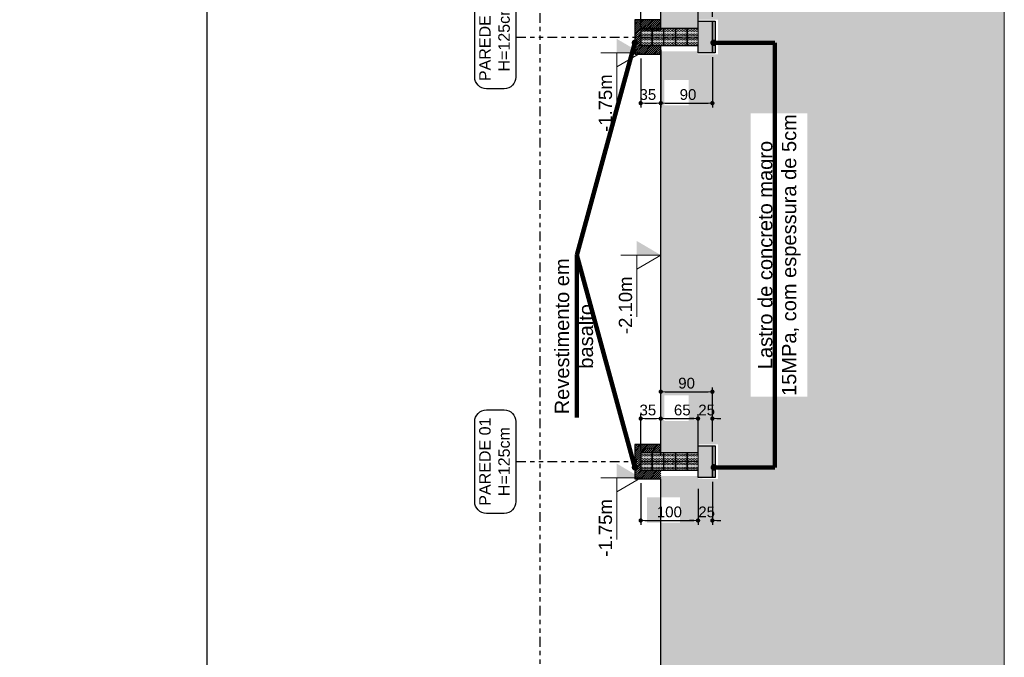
# Model space of a CAD drawing. Header units: millimetres. Extents: x 83 to 471, y -739 to 93.
# Tile 101 of 185: x 172 to 195, y -405 to -390. Entities that reach past the tile are written whole.
import ezdxf

# ---------------------------------------------------------------- set-up
doc = ezdxf.new("R2010")
doc.units = ezdxf.units.MM
doc.linetypes.add('CYPE_RAYAPUNTOPUNTO', pattern=[0.45, 0.225, -0.075, 0, -0.075, 0, -0.075])
for name, color, linetype, lineweight in [('.', 7, 'Continuous', 5), ('__MAGNUS.Cota', 30, 'Continuous', 9), ('CORTE - RAMPA', 7, 'Continuous', 0), ('CORTE_COTAS_DAS_PLANTAS', 7, 'Continuous', 9), ('COTAS', 250, 'Continuous', 5), ('FUN_COTAS', 7, 'Continuous', 0), ('PECA_COMPLETA', 7, 'Continuous', 0), ('VIG_HATCH', 7, 'Continuous', 0)]:
    doc.layers.add(name, color=color, linetype=linetype, lineweight=lineweight)
doc.styles.add('Arial', font='arial.ttf')
doc.dimstyles.new('Copy of UM_75.000000', dxfattribs={"dimtxt": 0.3, "dimasz": 0.15, "dimexe": 0.1, "dimexo": 0.3, "dimgap": 0.07, "dimtad": 1, "dimdec": 0, "dimlfac": 75, "dimzin": 0, "dimdsep": 46, "dimtxsty": 'Arial', "dimblk": 'DOT', "dimcen": 0.09, "dimdle": 0.1, "dimclrd": 30, "dimclre": 30, "dimclrt": 7, "dimadec": 1, "dimazin": 2, "dimtfac": 1, "dimtdec": 0, "dimtofl": 0, "dimtmove": 0, "dimatfit": 3, "dimldrblk": 'DOT', "dimfxl": 1, "dimtolj": 1, "dimarcsym": 0})

# ---------------------------------------------------------------- blocks, each defined once
blk = doc.blocks.new('_DOT')
at = {"layer": '__MAGNUS.Cota', "linetype": 'ByBlock'}
blk.add_line((-0.5, 0), (-1, 0), dxfattribs=at)
at = {"layer": '__MAGNUS.Cota', "linetype": 'ByBlock', "const_width": 0.5}
blk.add_lwpolyline([(-0.25, 0, 1), (0.25, 0, 1)], format="xyb", close=True, dxfattribs=at)
blk = doc.blocks.new('*D5159')
at = {"layer": 'COTAS', "color": 30, "lineweight": -2}
for p, q in [((10.54171190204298, 33.00903685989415), (10.54171190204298, 33.87558386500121)), ((10.64171190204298, 33.77558386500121), (11.30835440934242, 33.77558386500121)), ((11.40835440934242, 33.14237018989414), (11.40835440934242, 33.87558386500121))]:
    blk.add_line(p, q, dxfattribs=at)
at = {"layer": 'Defpoints', "color": 0}
for p in [(11.40835440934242, 33.77558386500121), (11.40835440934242, 33.04237018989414), (10.54171190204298, 32.90903685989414)]:
    blk.add_point(p, dxfattribs=at)
at = {"layer": 'COTAS', "color": 30, "linetype": 'ByBlock', "lineweight": -2, "xscale": 0.1, "yscale": 0.1, "zscale": 0.1, "rotation": 180}
blk.add_blockref('_DOT', (10.54171190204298, 33.77558386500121), dxfattribs=at)
at = {"layer": 'COTAS', "color": 30, "linetype": 'ByBlock', "lineweight": -2, "xscale": 0.1, "yscale": 0.1, "zscale": 0.1}
blk.add_blockref('_DOT', (11.40835440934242, 33.77558386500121), dxfattribs=at)
at = {"layer": 'COTAS', "color": 7, "insert": (11.04169982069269, 33.97322711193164), "char_height": 0.25, "attachment_point": 5, "style": 'Arial'}
blk.add_mtext('\\A1;65', dxfattribs=at)
blk = doc.blocks.new('*D5160')
at = {"layer": 'COTAS', "color": 30, "lineweight": -2}
for p, q in [((10.07506499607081, 32.27466181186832), (10.07506499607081, 31.30781201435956)), ((11.40835440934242, 32.14132848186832), (11.40835440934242, 31.30781201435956)), ((10.17506499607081, 31.40781201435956), (11.30835440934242, 31.40781201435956))]:
    blk.add_line(p, q, dxfattribs=at)
at = {"layer": 'Defpoints', "color": 0}
for p in [(10.07506499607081, 32.37466181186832), (11.40835440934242, 32.24132848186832), (11.40835440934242, 31.40781201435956)]:
    blk.add_point(p, dxfattribs=at)
at = {"layer": 'COTAS', "color": 30, "linetype": 'ByBlock', "lineweight": -2, "xscale": 0.1, "yscale": 0.1, "zscale": 0.1, "rotation": 180}
blk.add_blockref('_DOT', (10.07506499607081, 31.40781201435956), dxfattribs=at)
at = {"layer": 'COTAS', "color": 30, "linetype": 'ByBlock', "lineweight": -2, "xscale": 0.1, "yscale": 0.1, "zscale": 0.1}
blk.add_blockref('_DOT', (11.40835440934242, 31.40781201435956), dxfattribs=at)
at = {"layer": 'COTAS', "color": 7, "insert": (10.74170970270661, 31.60545526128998), "char_height": 0.25, "attachment_point": 5, "style": 'Arial'}
blk.add_mtext('\\A1;100', dxfattribs=at)
blk = doc.blocks.new('*D5161')
at = {"layer": 'COTAS', "color": 30, "lineweight": -2}
for p, q in [((10.54171190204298, 42.34253931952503), (10.54171190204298, 41.00665858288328)), ((11.74171190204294, 42.17587265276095), (11.74171190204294, 41.00665858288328)), ((10.64171190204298, 41.10665858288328), (11.64171190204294, 41.10665858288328))]:
    blk.add_line(p, q, dxfattribs=at)
at = {"layer": 'Defpoints', "color": 0}
for p in [(10.54171190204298, 42.44253931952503), (11.74171190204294, 42.27587265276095), (11.74171190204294, 41.10665858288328)]:
    blk.add_point(p, dxfattribs=at)
at = {"layer": 'COTAS', "color": 30, "linetype": 'ByBlock', "lineweight": -2, "xscale": 0.1, "yscale": 0.1, "zscale": 0.1, "rotation": 180}
blk.add_blockref('_DOT', (10.54171190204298, 41.10665858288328), dxfattribs=at)
at = {"layer": 'COTAS', "color": 30, "linetype": 'ByBlock', "lineweight": -2, "xscale": 0.1, "yscale": 0.1, "zscale": 0.1}
blk.add_blockref('_DOT', (11.74171190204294, 41.10665858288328), dxfattribs=at)
at = {"layer": 'COTAS', "color": 7, "insert": (11.17502437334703, 41.3043018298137), "char_height": 0.25, "attachment_point": 5, "style": 'Arial'}
blk.add_mtext('\\A1;90', dxfattribs=at)
blk = doc.blocks.new('*D5162')
at = {"layer": 'COTAS', "color": 30, "lineweight": -2}
for p, q in [((10.07506499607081, 42.87537852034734), (10.07506499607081, 43.73914827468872)), ((11.40835440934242, 43.00871185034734), (11.40835440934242, 43.73914827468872)), ((10.17506499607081, 43.63914827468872), (11.30835440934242, 43.63914827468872))]:
    blk.add_line(p, q, dxfattribs=at)
at = {"layer": 'Defpoints', "color": 0}
for p in [(11.40835440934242, 43.63914827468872), (11.40835440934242, 42.90871185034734), (10.07506499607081, 42.77537852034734)]:
    blk.add_point(p, dxfattribs=at)
at = {"layer": 'COTAS', "color": 30, "linetype": 'ByBlock', "lineweight": -2, "xscale": 0.1, "yscale": 0.1, "zscale": 0.1, "rotation": 180}
blk.add_blockref('_DOT', (10.07506499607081, 43.63914827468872), dxfattribs=at)
at = {"layer": 'COTAS', "color": 30, "linetype": 'ByBlock', "lineweight": -2, "xscale": 0.1, "yscale": 0.1, "zscale": 0.1}
blk.add_blockref('_DOT', (11.40835440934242, 43.63914827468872), dxfattribs=at)
at = {"layer": 'COTAS', "color": 7, "insert": (10.74170970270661, 43.83679152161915), "char_height": 0.25, "attachment_point": 5, "style": 'Arial'}
blk.add_mtext('\\A1;100', dxfattribs=at)
blk = doc.blocks.new('*D5163')
at = {"layer": 'COTAS', "color": 30, "lineweight": -2}
for p, q in [((10.07506499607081, 33.00903685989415), (10.07506499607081, 33.87558386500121)), ((10.17506499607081, 33.77558386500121), (10.44171190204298, 33.77558386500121)), ((10.54171190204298, 33.14237018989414), (10.54171190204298, 33.87558386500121))]:
    blk.add_line(p, q, dxfattribs=at)
at = {"layer": 'Defpoints', "color": 0}
for p in [(10.54171190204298, 33.77558386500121), (10.54171190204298, 33.04237018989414), (10.07506499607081, 32.90903685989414)]:
    blk.add_point(p, dxfattribs=at)
at = {"layer": 'COTAS', "color": 30, "linetype": 'ByBlock', "lineweight": -2, "xscale": 0.1, "yscale": 0.1, "zscale": 0.1, "rotation": 180}
blk.add_blockref('_DOT', (10.07506499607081, 33.77558386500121), dxfattribs=at)
at = {"layer": 'COTAS', "color": 30, "linetype": 'ByBlock', "lineweight": -2, "xscale": 0.1, "yscale": 0.1, "zscale": 0.1}
blk.add_blockref('_DOT', (10.54171190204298, 33.77558386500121), dxfattribs=at)
at = {"layer": 'COTAS', "color": 7, "insert": (10.24172178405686, 33.97331237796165), "char_height": 0.25, "attachment_point": 5, "style": 'Arial'}
blk.add_mtext('\\A1;35', dxfattribs=at)
blk = doc.blocks.new('*D5164')
at = {"layer": 'COTAS', "color": 30, "lineweight": -2}
for p, q in [((10.07506499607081, 42.14207153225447), (10.07506499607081, 41.00665858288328)), ((10.54171190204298, 42.00873820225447), (10.54171190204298, 41.00665858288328)), ((10.17506499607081, 41.10665858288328), (10.44171190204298, 41.10665858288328))]:
    blk.add_line(p, q, dxfattribs=at)
at = {"layer": 'Defpoints', "color": 0}
for p in [(10.07506499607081, 42.24207153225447), (10.54171190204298, 42.10873820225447), (10.54171190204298, 41.10665858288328)]:
    blk.add_point(p, dxfattribs=at)
at = {"layer": 'COTAS', "color": 30, "linetype": 'ByBlock', "lineweight": -2, "xscale": 0.1, "yscale": 0.1, "zscale": 0.1, "rotation": 180}
blk.add_blockref('_DOT', (10.07506499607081, 41.10665858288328), dxfattribs=at)
at = {"layer": 'COTAS', "color": 30, "linetype": 'ByBlock', "lineweight": -2, "xscale": 0.1, "yscale": 0.1, "zscale": 0.1}
blk.add_blockref('_DOT', (10.54171190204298, 41.10665858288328), dxfattribs=at)
at = {"layer": 'COTAS', "color": 7, "insert": (10.24172178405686, 41.30438709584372), "char_height": 0.25, "attachment_point": 5, "style": 'Arial'}
blk.add_mtext('\\A1;35', dxfattribs=at)
blk = doc.blocks.new('*D5183')
at = {"layer": 'COTAS', "color": 30, "lineweight": -2}
for p, q in [((11.74171190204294, 32.30920598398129), (11.74171190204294, 31.30781201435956)), ((11.40835440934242, 32.14132848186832), (11.40835440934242, 31.30781201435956)), ((11.30835440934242, 31.40781201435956), (11.20835440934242, 31.40781201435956)), ((11.84171190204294, 31.40781201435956), (11.94171190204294, 31.40781201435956))]:
    blk.add_line(p, q, dxfattribs=at)
at = {"layer": 'Defpoints', "color": 0}
for p in [(11.74171190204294, 32.40920598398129), (11.40835440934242, 32.24132848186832), (11.74171190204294, 31.40781201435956)]:
    blk.add_point(p, dxfattribs=at)
at = {"layer": 'COTAS', "color": 30, "linetype": 'ByBlock', "lineweight": -2, "xscale": 0.1, "yscale": 0.1, "zscale": 0.1}
blk.add_blockref('_DOT', (11.40835440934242, 31.40781201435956), dxfattribs=at)
at = {"layer": 'COTAS', "color": 30, "linetype": 'ByBlock', "lineweight": -2, "xscale": 0.1, "yscale": 0.1, "zscale": 0.1, "rotation": 180}
blk.add_blockref('_DOT', (11.74171190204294, 31.40781201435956), dxfattribs=at)
at = {"layer": 'COTAS', "color": 7, "insert": (11.60834562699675, 31.60545526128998), "char_height": 0.25, "attachment_point": 5, "style": 'Arial'}
blk.add_mtext('\\A1;25', dxfattribs=at)
blk = doc.blocks.new('*D5184')
at = {"layer": 'COTAS', "color": 30, "lineweight": -2}
for p, q in [((11.67482620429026, 43.97179152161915), (11.57503315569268, 43.63914827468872)), ((12.17908268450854, 43.97179152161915), (11.67482620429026, 43.97179152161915)), ((11.40835440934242, 43.00871185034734), (11.40835440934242, 43.73914827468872)), ((11.74171190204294, 43.10920598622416), (11.74171190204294, 43.73914827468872)), ((11.30835440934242, 43.63914827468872), (11.20835440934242, 43.63914827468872)), ((11.40835440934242, 43.63914827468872), (11.74171190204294, 43.63914827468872)), ((11.84171190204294, 43.63914827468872), (11.94171190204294, 43.63914827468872))]:
    blk.add_line(p, q, dxfattribs=at)
at = {"layer": 'Defpoints', "color": 0}
for p in [(11.74171190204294, 43.63914827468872), (11.40835440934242, 42.90871185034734), (11.74171190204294, 43.00920598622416)]:
    blk.add_point(p, dxfattribs=at)
at = {"layer": 'COTAS', "color": 30, "linetype": 'ByBlock', "lineweight": -2, "xscale": 0.1, "yscale": 0.1, "zscale": 0.1}
blk.add_blockref('_DOT', (11.40835440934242, 43.63914827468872), dxfattribs=at)
at = {"layer": 'COTAS', "color": 30, "linetype": 'ByBlock', "lineweight": -2, "xscale": 0.1, "yscale": 0.1, "zscale": 0.1, "rotation": 180}
blk.add_blockref('_DOT', (11.74171190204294, 43.63914827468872), dxfattribs=at)
at = {"layer": 'COTAS', "color": 7, "insert": (11.9269544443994, 44.16943476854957), "char_height": 0.25, "attachment_point": 5, "style": 'Arial'}
blk.add_mtext('\\A1;25', dxfattribs=at)
blk = doc.blocks.new('*D5185')
at = {"layer": 'COTAS', "color": 30, "lineweight": -2}
for p, q in [((11.30835440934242, 33.77558386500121), (11.20835440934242, 33.77558386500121)), ((11.40835440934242, 33.14237018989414), (11.40835440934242, 33.87558386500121)), ((11.74171190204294, 33.24253931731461), (11.74171190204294, 33.87558386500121)), ((11.84171190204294, 33.77558386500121), (11.94171190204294, 33.77558386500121))]:
    blk.add_line(p, q, dxfattribs=at)
at = {"layer": 'Defpoints', "color": 0}
for p in [(11.74171190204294, 33.77558386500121), (11.40835440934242, 33.04237018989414), (11.74171190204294, 33.14253931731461)]:
    blk.add_point(p, dxfattribs=at)
at = {"layer": 'COTAS', "color": 30, "linetype": 'ByBlock', "lineweight": -2, "xscale": 0.1, "yscale": 0.1, "zscale": 0.1}
blk.add_blockref('_DOT', (11.40835440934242, 33.77558386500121), dxfattribs=at)
at = {"layer": 'COTAS', "color": 30, "linetype": 'ByBlock', "lineweight": -2, "xscale": 0.1, "yscale": 0.1, "zscale": 0.1, "rotation": 180}
blk.add_blockref('_DOT', (11.74171190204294, 33.77558386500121), dxfattribs=at)
at = {"layer": 'COTAS', "color": 7, "insert": (11.60834562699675, 33.97322711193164), "char_height": 0.25, "attachment_point": 5, "style": 'Arial'}
blk.add_mtext('\\A1;25', dxfattribs=at)
blk = doc.blocks.new('*D5186')
at = {"layer": 'COTAS', "color": 30, "lineweight": -2}
for p, q in [((10.54171190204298, 33.00904124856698), (10.54171190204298, 34.49950926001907)), ((10.64171190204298, 34.39950926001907), (11.64171190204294, 34.39950926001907)), ((11.74171190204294, 33.24253931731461), (11.74171190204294, 34.49950926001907))]:
    blk.add_line(p, q, dxfattribs=at)
at = {"layer": 'Defpoints', "color": 0}
for p in [(11.74171190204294, 34.39950926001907), (11.74171190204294, 33.14253931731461), (10.54171190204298, 32.90904124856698)]:
    blk.add_point(p, dxfattribs=at)
at = {"layer": 'COTAS', "color": 30, "linetype": 'ByBlock', "lineweight": -2, "xscale": 0.1, "yscale": 0.1, "zscale": 0.1, "rotation": 180}
blk.add_blockref('_DOT', (10.54171190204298, 34.39950926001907), dxfattribs=at)
at = {"layer": 'COTAS', "color": 30, "linetype": 'ByBlock', "lineweight": -2, "xscale": 0.1, "yscale": 0.1, "zscale": 0.1}
blk.add_blockref('_DOT', (11.74171190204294, 34.39950926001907), dxfattribs=at)
at = {"layer": 'COTAS', "color": 7, "insert": (11.14171190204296, 34.5971525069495), "char_height": 0.25, "attachment_point": 5, "style": 'Arial'}
blk.add_mtext('\\A1;90', dxfattribs=at)
blk = doc.blocks.new('DOT')
at = {"color": 0, "linetype": 'ByBlock'}
blk.add_line((-0.5, 0), (-1, 0), dxfattribs=at)
at = {"color": 0, "linetype": 'ByBlock', "const_width": 0.5}
blk.add_lwpolyline([(-0.25, 0, 1), (0.25, 0, 1)], format="xyb", close=True, dxfattribs=at)
blk = doc.blocks.new('G$C27B5013C')
at = {"lineweight": 5}
for p, q in [((-0.8050000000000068, 0), (-0.8050000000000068, -0.1499999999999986)), ((-0.8000000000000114, 0), (-0.8000000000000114, -0.1499999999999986)), ((-0.7949999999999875, 0), (-0.7949999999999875, -0.1499999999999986)), ((-0.6049999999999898, 0), (-0.6049999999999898, -0.1499999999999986)), ((-0.5999999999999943, 0), (-0.5999999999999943, -0.1499999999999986)), ((-0.5949999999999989, 0), (-0.5949999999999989, -0.1499999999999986)), ((-0.4000000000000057, 0), (-0.4000000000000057, -0.1499999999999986)), ((-0.4000000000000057, 0), (-0.4000000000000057, -0.1499999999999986)), ((-0.4000000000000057, 0), (-0.4000000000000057, -0.1499999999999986)), ((-0.3950000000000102, 0), (-0.3950000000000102, -0.1499999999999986)), ((-0.3900000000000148, 0), (-0.3900000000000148, -0.1499999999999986)), ((-0.1950000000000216, 0), (-0.1950000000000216, -0.1499999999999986)), ((-0.1950000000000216, 0), (-0.1950000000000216, -0.1499999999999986)), ((-0.1950000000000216, 0), (-0.1950000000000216, -0.1499999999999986)), ((-0.1900000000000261, 0), (-0.1900000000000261, -0.1499999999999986)), ((-0.1850000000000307, 0), (-0.1850000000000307, -0.1499999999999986)), ((-0.8050000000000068, -0.1499999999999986), (-0.8050000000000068, -0.2999999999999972)), ((-0.8000000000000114, -0.1499999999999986), (-0.8000000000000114, -0.2999999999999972)), ((-0.7949999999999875, -0.1499999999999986), (-0.7949999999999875, -0.2999999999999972)), ((-0.6049999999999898, -0.1499999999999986), (-0.6049999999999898, -0.2999999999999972)), ((-0.5999999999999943, -0.1499999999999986), (-0.5999999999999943, -0.2999999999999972)), ((-0.5949999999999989, -0.1499999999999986), (-0.5949999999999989, -0.2999999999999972)), ((-0.4000000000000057, -0.1499999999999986), (-0.4000000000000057, -0.2999999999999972)), ((-0.4000000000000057, -0.1499999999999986), (-0.4000000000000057, -0.2999999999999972)), ((-0.4000000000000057, -0.1499999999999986), (-0.4000000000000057, -0.2999999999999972)), ((-0.3950000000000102, -0.1499999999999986), (-0.3950000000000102, -0.2999999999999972)), ((-0.3900000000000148, -0.1499999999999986), (-0.3900000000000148, -0.2999999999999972)), ((-0.1950000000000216, -0.1499999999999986), (-0.1950000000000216, -0.2999999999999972)), ((-0.1950000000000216, -0.1499999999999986), (-0.1950000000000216, -0.2999999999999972)), ((-0.1950000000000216, -0.1499999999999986), (-0.1950000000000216, -0.2999999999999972)), ((-0.1900000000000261, -0.1499999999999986), (-0.1900000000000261, -0.2999999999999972)), ((-0.1850000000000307, -0.1499999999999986), (-0.1850000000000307, -0.2999999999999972))]:
    blk.add_line(p, q, dxfattribs=at)
for points in [[(-1, 0), (0, 0), (0, -0.1499999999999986), (-1, -0.1499999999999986)], [(-1, -0.1499999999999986), (0, -0.1499999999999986), (0, -0.2999999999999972), (-1, -0.2999999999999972)]]:
    blk.add_lwpolyline(points, close=True, dxfattribs=at)
for centre in [(-0.9742369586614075, -0.03770564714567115), (-0.9742369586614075, -0.1122943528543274), (-0.9742369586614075, -0.1877056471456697), (-0.926623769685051, -0.03770564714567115), (-0.926623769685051, -0.1122943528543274), (-0.926623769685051, -0.1877056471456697), (-0.8790105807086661, -0.03770564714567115), (-0.8790105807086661, -0.1122943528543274), (-0.8790105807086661, -0.1877056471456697), (-0.8313973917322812, -0.03770564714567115), (-0.8313973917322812, -0.1122943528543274), (-0.8313973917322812, -0.1877056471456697), (-0.7742369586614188, -0.03770564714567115), (-0.7742369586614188, -0.1122943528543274), (-0.7742369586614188, -0.1877056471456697), (-0.726623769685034, -0.03770564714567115), (-0.726623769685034, -0.1122943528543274), (-0.726623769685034, -0.1877056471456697), (-0.6790105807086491, -0.03770564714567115), (-0.6790105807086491, -0.1122943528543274), (-0.6790105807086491, -0.1877056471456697), (-0.6313973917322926, -0.03770564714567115), (-0.6313973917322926, -0.1122943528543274), (-0.6313973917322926, -0.1877056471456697), (-0.5742369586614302, -0.03770564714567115), (-0.5742369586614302, -0.1122943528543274), (-0.5742369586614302, -0.1877056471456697), (-0.5266237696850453, -0.03770564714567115), (-0.5266237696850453, -0.1122943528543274), (-0.5266237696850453, -0.1877056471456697), (-0.4790105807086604, -0.03770564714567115), (-0.4790105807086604, -0.1122943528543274), (-0.4790105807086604, -0.1877056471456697), (-0.4313973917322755, -0.03770564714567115), (-0.4313973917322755, -0.1122943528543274), (-0.4313973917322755, -0.1877056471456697), (-0.3692369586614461, -0.03770564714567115), (-0.3692369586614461, -0.1122943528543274), (-0.3692369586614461, -0.1877056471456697), (-0.3216237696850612, -0.03770564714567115), (-0.3216237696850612, -0.1122943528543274), (-0.3216237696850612, -0.1877056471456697), (-0.2740105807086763, -0.03770564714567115), (-0.2740105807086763, -0.1122943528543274), (-0.2740105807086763, -0.1877056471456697), (-0.2263973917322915, -0.03770564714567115), (-0.2263973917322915, -0.1122943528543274), (-0.2263973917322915, -0.1877056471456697), (-0.164236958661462, -0.03770564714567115), (-0.164236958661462, -0.1122943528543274), (-0.164236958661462, -0.1877056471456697), (-0.1166237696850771, -0.03770564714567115), (-0.1166237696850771, -0.1122943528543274), (-0.1166237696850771, -0.1877056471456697), (-0.06901058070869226, -0.03770564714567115), (-0.06901058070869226, -0.1122943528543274), (-0.06901058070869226, -0.1877056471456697), (-0.02139739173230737, -0.03770564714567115), (-0.02139739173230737, -0.1122943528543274), (-0.02139739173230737, -0.1877056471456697), (-0.9742369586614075, -0.262294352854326), (-0.926623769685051, -0.262294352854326), (-0.8790105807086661, -0.262294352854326), (-0.8313973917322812, -0.262294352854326), (-0.7742369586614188, -0.262294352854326), (-0.726623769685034, -0.262294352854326), (-0.6790105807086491, -0.262294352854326), (-0.6313973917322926, -0.262294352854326), (-0.5742369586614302, -0.262294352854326), (-0.5266237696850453, -0.262294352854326), (-0.4790105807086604, -0.262294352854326), (-0.4313973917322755, -0.262294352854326), (-0.3692369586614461, -0.262294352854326), (-0.3216237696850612, -0.262294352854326), (-0.2740105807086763, -0.262294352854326), (-0.2263973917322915, -0.262294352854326), (-0.164236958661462, -0.262294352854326), (-0.1166237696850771, -0.262294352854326), (-0.06901058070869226, -0.262294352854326), (-0.02139739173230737, -0.262294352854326)]:
    blk.add_circle(centre, 0.01640009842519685, dxfattribs=at)
blk = doc.blocks.new('G$CD2CF6E9E')
for p, q in [((0.3499999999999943, 0.2000000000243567), (0.3499999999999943, 0.04999999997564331)), ((1, 0.04999999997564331), (1, 0.3000000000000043)), ((1, 0.3000000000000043), (1.250000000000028, 0.3000000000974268)), ((1.250000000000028, 0.3000000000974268), (1.250000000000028, -0.4999999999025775)), ((0, -0.4000000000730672), (0, -0.2500000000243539)), ((1, -0.5), (1, -0.2500000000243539)), ((1.250000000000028, -0.4999999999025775), (1, -0.5))]:
    blk.add_line(p, q)
for points in [[(0.3499999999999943, 0.2000000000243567), (-0.09999999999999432, 0.2000000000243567), (-0.09999999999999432, -0.4000000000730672), (0, -0.4000000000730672)], [(1, 0.04999999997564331), (0, 0.04999999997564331), (0, -0.2500000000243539), (1, -0.2500000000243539)]]:
    blk.add_lwpolyline(points)
blk.add_lwpolyline([(1.250000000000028, -0.5), (1.250000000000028, 0.3000000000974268), (1.300000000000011, 0.3000000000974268), (1.300000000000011, -0.5)], close=True)
blk.add_blockref('G$C27B5013C', (1, 0.04999999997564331))
blk = doc.blocks.new('G$C706CCFBA')
at = {"lineweight": 5}
for p, q in [((-1, 0), (-1, -0.1499999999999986)), ((-0.8050000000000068, 0), (-0.8050000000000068, -0.1499999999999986)), ((-0.8000000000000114, 0), (-0.8000000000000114, -0.1499999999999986)), ((-0.7949999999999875, 0), (-0.7949999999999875, -0.1499999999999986)), ((-0.6049999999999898, 0), (-0.6049999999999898, -0.1499999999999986)), ((-0.5999999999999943, 0), (-0.5999999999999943, -0.1499999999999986)), ((-0.5949999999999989, 0), (-0.5949999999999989, -0.1499999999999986)), ((-0.4000000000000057, 0), (-0.4000000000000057, -0.1499999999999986)), ((-0.4000000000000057, 0), (-0.4000000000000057, -0.1499999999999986)), ((-0.3950000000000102, 0), (-0.3950000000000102, -0.1499999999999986)), ((-0.3900000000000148, 0), (-0.3900000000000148, -0.1499999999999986)), ((-0.1950000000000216, 0), (-0.1950000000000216, -0.1499999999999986)), ((-0.1950000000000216, 0), (-0.1950000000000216, -0.1499999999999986)), ((-0.1900000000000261, 0), (-0.1900000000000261, -0.1499999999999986)), ((-0.1850000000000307, 0), (-0.1850000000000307, -0.1499999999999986))]:
    blk.add_line(p, q, dxfattribs=at)
blk.add_lwpolyline([(-1, 0), (0, 0), (0, -0.1499999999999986), (-1, -0.1499999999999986)], close=True, dxfattribs=at)
for centre in [(-0.9742369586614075, -0.03770564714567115), (-0.9742369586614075, -0.1122943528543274), (-0.926623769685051, -0.03770564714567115), (-0.926623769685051, -0.1122943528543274), (-0.8790105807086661, -0.03770564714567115), (-0.8790105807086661, -0.1122943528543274), (-0.8313973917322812, -0.03770564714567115), (-0.8313973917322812, -0.1122943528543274), (-0.7742369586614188, -0.03770564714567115), (-0.7742369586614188, -0.1122943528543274), (-0.726623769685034, -0.03770564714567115), (-0.726623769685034, -0.1122943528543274), (-0.6790105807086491, -0.03770564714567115), (-0.6790105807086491, -0.1122943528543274), (-0.6313973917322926, -0.03770564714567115), (-0.6313973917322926, -0.1122943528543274), (-0.5742369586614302, -0.03770564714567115), (-0.5742369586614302, -0.1122943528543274), (-0.5266237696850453, -0.03770564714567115), (-0.5266237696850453, -0.1122943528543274), (-0.4790105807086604, -0.03770564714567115), (-0.4790105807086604, -0.1122943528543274), (-0.4313973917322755, -0.03770564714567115), (-0.4313973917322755, -0.1122943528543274), (-0.3692369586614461, -0.03770564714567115), (-0.3692369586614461, -0.1122943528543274), (-0.3216237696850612, -0.03770564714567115), (-0.3216237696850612, -0.1122943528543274), (-0.2740105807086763, -0.03770564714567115), (-0.2740105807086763, -0.1122943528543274), (-0.2263973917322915, -0.03770564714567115), (-0.2263973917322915, -0.1122943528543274), (-0.164236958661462, -0.03770564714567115), (-0.164236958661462, -0.1122943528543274), (-0.1166237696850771, -0.03770564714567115), (-0.1166237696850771, -0.1122943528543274), (-0.06901058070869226, -0.03770564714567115), (-0.06901058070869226, -0.1122943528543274), (-0.02139739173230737, -0.03770564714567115), (-0.02139739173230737, -0.1122943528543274)]:
    blk.add_circle(centre, 0.01640009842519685, dxfattribs=at)
blk = doc.blocks.new('G$C6823C163')
for p, q in [((1, 13.00080107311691), (1, 13.17580107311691)), ((1, 13.17580107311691), (1.25, 13.17580107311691)), ((1.25, 13.17580107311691), (1.25, 12.62580107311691)), ((1, 12.62580107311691), (1, 12.80080107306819)), ((1.25, 12.62580107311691), (1, 12.62580107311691)), ((1, 5.600801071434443), (1, 5.775801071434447)), ((1, 5.775801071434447), (1.25, 5.775801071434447)), ((1.25, 5.775801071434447), (1.25, 5.225801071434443)), ((1, 5.225801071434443), (1, 5.400801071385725)), ((1.25, 5.225801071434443), (1, 5.225801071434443))]:
    blk.add_line(p, q)
for points in [[(0.3499999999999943, 13.20080107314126), (-0.09999999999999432, 13.20080107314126), (-0.09999999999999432, 12.60080107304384), (0.3499999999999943, 12.60080107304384)], [(1, 13.05080107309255), (0, 13.05080107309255), (0, 12.75080107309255), (1, 12.75080107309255)], [(0.3499999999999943, 5.800801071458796), (-0.09999999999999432, 5.800801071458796), (-0.09999999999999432, 5.200801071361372), (0.3499999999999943, 5.200801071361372)], [(1, 5.650801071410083), (0, 5.650801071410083), (0, 5.350801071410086), (1, 5.350801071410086)]]:
    blk.add_lwpolyline(points)
for points in [[(1.25, 12.62580107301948), (1.25, 13.17580107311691), (1.299999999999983, 13.17580107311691), (1.299999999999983, 12.62580107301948)], [(1.25, 5.22580107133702), (1.25, 5.775801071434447), (1.299999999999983, 5.775801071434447), (1.299999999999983, 5.22580107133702)], [(1.849999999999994, -0.8000197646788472), (1.549999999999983, -0.8000197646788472), (1.549999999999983, -0.3500197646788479), (0, -0.3500197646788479), (0, 0), (1.549999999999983, 0), (1.549999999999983, 0.3000000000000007), (1.849999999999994, 0.3000000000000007), (1.849999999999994, 0.1000000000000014), (1.849999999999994, -0.5000197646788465)]]:
    blk.add_lwpolyline(points, close=True)
for name, p in [('G$C706CCFBA', (1, 13.05080107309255)), ('G$C706CCFBA', (1, 12.90080107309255)), ('G$C706CCFBA', (1, 5.650801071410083)), ('G$C706CCFBA', (1, 5.500801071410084)), ('G$CD2CF6E9E', (-0.4500000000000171, -1.202519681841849)), ('G$CD2CF6E9E', (-0.9000000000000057, -2.40077834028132)), ('G$CD2CF6E9E', (-1.350000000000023, -3.599826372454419)), ('G$CD2CF6E9E', (-1.799999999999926, -5.186168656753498))]:
    blk.add_blockref(name, p)
blk = doc.blocks.new('CORTEA-A')
at = {"layer": '.', "true_color": 0x939598}
h = blk.add_hatch(dxfattribs=at)
h.set_pattern_fill('EARTH', color=252, scale=0.1333)
h.set_pattern_definition([(0, (0, 0), (0.846455, 0.846455), [0.846455, -0.846455]), (0, (0, 0.317420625), (0.846455, 0.846455), [0.846455, -0.846455]), (0, (0, 0.63484125), (0.846455, 0.846455), [0.846455, -0.846455]), (90, (0.105806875, 0.7406481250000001), (-0.846455, 0.846455), [0.846455, -0.846455]), (90, (0.4232275, 0.7406481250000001), (-0.846455, 0.846455), [0.846455, -0.846455]), (90, (0.7406481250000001, 0.7406481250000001), (-0.846455, 0.846455), [0.846455, -0.846455])])
h.paths.add_polyline_path([(18.52802519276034, 61.14343245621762), (18.52802519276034, 0), (7.541810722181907, 0), (7.541810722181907, 3.243492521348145), (8.208455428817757, 3.243492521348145), (7.741810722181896, 3.510179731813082), (7.741810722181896, 13.70846133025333), (8.208455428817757, 13.70846133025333), (8.208455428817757, 13.97514854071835), (9.408407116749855, 15.0181926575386), (9.408378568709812, 17.85991301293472), (9.408378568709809, 17.85976508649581), (9.408378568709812, 18.92672760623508), (9.40837856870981, 18.92657967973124), (12.54164602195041, 22.12651379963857), (12.54164602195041, 24.37489239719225), (12.60831049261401, 24.37489239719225), (12.60831049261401, 25.84153710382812), (12.54164602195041, 25.84153710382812), (10.54171190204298, 27.90813788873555), (10.54171190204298, 32.44238995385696), (11.40835002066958, 32.44238995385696), (11.40835002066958, 32.37572548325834), (11.87500131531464, 32.37466181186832), (11.87500131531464, 33.17569913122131), (11.40835440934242, 33.17569913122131), (11.40835002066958, 32.90903685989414), (10.54171190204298, 32.90903685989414), (10.54171190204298, 42.30873161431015), (11.40835002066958, 42.30873161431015), (11.40835002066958, 42.24207153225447), (11.87500131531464, 42.24207153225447), (11.87500131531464, 43.0420407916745), (11.40835002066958, 43.0420407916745), (11.40835002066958, 42.77538290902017), (10.54171190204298, 42.77537852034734), (10.54171190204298, 56.65950435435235), (11.00836319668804, 60.63057907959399), (11.00836319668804, 61.14343245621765), (18.52802519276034, 61.14343245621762)], is_closed=False)
h.paths.add_polyline_path([(10.22531486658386, 31.94733039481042), (10.99143787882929, 31.94733039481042), (10.99143787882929, 31.35448043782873), (10.22531486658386, 31.35448043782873)])
h.paths.add_polyline_path([(9.072217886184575, 17.18327100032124), (9.408378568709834, 17.18327100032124), (9.408378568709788, 16.59022095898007), (9.072217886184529, 16.59022095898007)])
h.paths.add_polyline_path([(10.85702666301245, 27.75129763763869), (11.62635102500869, 27.75129763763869), (11.62635102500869, 27.15844768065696), (10.85702666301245, 27.15844768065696)])
h.paths.add_polyline_path([(12.07824081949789, 26.96451182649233), (12.64387930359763, 26.96451182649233), (12.64387930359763, 26.37146178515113), (12.07824081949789, 26.37146178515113)], flags=16)
h.paths.add_polyline_path([(10.54171190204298, 44.17866665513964), (10.99143787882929, 44.17866665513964), (10.99143787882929, 43.58581669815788), (10.54171190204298, 43.58581669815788)], flags=16)
h.paths.add_polyline_path([(12.63502367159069, 34.2843938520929), (12.63502367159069, 40.86671454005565), (13.95110886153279, 40.86671454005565), (13.95110886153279, 34.2843938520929)], flags=16)
h.paths.add_polyline_path([(12.63502367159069, 18.32982753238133), (12.63502367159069, 24.91214822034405), (13.95110886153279, 24.91214822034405), (13.95110886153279, 18.32982753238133)], flags=16)
h.paths.add_polyline_path([(10.6238465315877, 34.31390173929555), (11.1928864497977, 34.31390173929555), (11.1928864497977, 33.72225228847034), (10.6238465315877, 33.72225228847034)], flags=16)
h.paths.add_polyline_path([(10.6238465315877, 41.64497645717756), (11.1928864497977, 41.64497645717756), (11.1928864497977, 41.05332700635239), (10.6238465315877, 41.05332700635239)], flags=16)
h.paths.add_polyline_path([(14.63738457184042, 18.2884464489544), (14.63738457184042, 24.95352930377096), (16.42374379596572, 24.95352930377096), (16.42374379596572, 18.2884464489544)], flags=16)
at = {"layer": '.'}
h = blk.add_hatch(dxfattribs=at)
h.set_pattern_fill('ANSI31', color=256, scale=0.01)
h.set_pattern_definition([(45, (0, 0), (-0.02245064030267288, 0.02245064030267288), [])])
h.paths.add_polyline_path([(10.07506499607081, 25.17488141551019), (10.07506499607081, 25.44154808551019), (10.54171190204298, 25.44154808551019), (10.54171190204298, 25.57488141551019), (9.941731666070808, 25.57488141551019), (9.941731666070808, 25.17488141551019), (10.07506499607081, 25.17488141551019)], is_closed=False)
h.paths.add_polyline_path([(10.07506499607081, 24.77488141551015), (10.07506499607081, 25.17488141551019), (9.941731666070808, 25.17488141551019), (9.941731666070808, 24.77488141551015), (10.07506499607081, 24.77488141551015)], is_closed=False)
h.paths.add_polyline_path([(9.941731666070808, 32.6418493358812), (10.07506499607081, 32.6418493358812), (10.07506499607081, 32.97587265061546), (10.54171190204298, 32.97587265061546), (10.54171190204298, 33.1758726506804), (9.941731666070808, 33.1758726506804), (9.941731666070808, 32.6418493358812)], is_closed=False)
h.paths.add_polyline_path([(10.07506499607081, 32.6418493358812), (9.941731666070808, 32.6418493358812), (9.941731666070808, 32.37587265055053), (10.54171190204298, 32.37587265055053), (10.54171190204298, 32.57587265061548), (10.07506499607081, 32.57587265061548), (10.07506499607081, 32.6418493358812)], is_closed=False)
h.paths.add_polyline_path([(9.941721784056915, 43.04253931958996), (9.941731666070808, 42.50872502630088), (10.07506499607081, 42.50872502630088), (10.07506499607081, 42.77537852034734), (10.54171190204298, 42.77537852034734), (10.54170202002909, 43.04253931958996), (9.941721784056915, 43.04253931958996)], is_closed=False)
h.paths.add_polyline_path([(10.07506499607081, 42.50872502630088), (9.941731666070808, 42.50872502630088), (9.941731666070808, 42.24253931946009), (10.54171190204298, 42.24253931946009), (10.54171190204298, 42.44253931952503), (10.07506499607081, 42.44253931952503), (10.07506499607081, 42.50872502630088)], is_closed=False)
h.paths.add_polyline_path([(9.475084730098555, 23.9047783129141), (9.941731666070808, 23.9047783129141), (9.941702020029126, 24.10477831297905), (9.341721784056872, 24.10477831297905), (9.341751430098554, 23.30477831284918), (9.475084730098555, 23.30477831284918), (9.475084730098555, 23.9047783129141)], is_closed=False)
h.paths.add_polyline_path([(9.341751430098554, 22.30710010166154), (9.34170202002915, 22.50710010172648), (8.741721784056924, 22.50710010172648), (8.74177119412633, 21.97394907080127), (8.875100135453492, 21.97394907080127), (8.875100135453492, 22.30710010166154), (9.341751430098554, 22.30710010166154)], is_closed=False)
h.paths.add_polyline_path([(8.74177119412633, 21.97394907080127), (8.74177119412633, 21.70743058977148), (8.875100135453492, 21.70676961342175), (8.875100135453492, 21.97394907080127), (8.74177119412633, 21.97394907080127)], is_closed=False)
h.paths.add_polyline_path([(8.27512429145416, 20.70836939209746), (8.74177119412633, 20.70836939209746), (8.74177119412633, 20.90836939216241), (8.14179095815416, 20.90836939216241), (8.14179095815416, 20.37527102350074), (8.27512429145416, 20.37527102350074), (8.27512429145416, 20.70836939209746)], is_closed=False)
h.paths.add_polyline_path([(8.27512429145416, 20.37527102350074), (8.14179095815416, 20.37527102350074), (8.14179095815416, 20.10836939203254), (8.27512429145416, 20.10836939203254), (8.27512429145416, 20.37527102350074)], is_closed=False)
h.paths.add_polyline_path([(7.741810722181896, 18.79324634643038), (7.741721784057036, 18.59324634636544), (8.141702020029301, 18.59324634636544), (8.14179095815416, 18.79324634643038), (7.741810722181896, 18.79324634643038)], is_closed=False)
h.paths.add_polyline_path([(7.741810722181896, 18.59324634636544), (7.741810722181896, 18.79324634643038), (7.541810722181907, 18.79324634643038), (7.541810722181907, 18.26021765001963), (7.67513966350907, 18.26021765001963), (7.67513966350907, 18.59324634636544), (7.741810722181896, 18.59324634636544)], is_closed=False)
h.paths.add_polyline_path([(7.541810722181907, 18.26021765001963), (7.541810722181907, 17.99324634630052), (7.67513966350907, 17.99324634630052), (7.67513966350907, 18.26021765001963), (7.541810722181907, 18.26021765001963)], is_closed=False)
at = {"layer": '.', "true_color": 0x656565}
h = blk.add_hatch(color=251, dxfattribs=at)
h.dxf.hatch_style = 1
h.paths.add_polyline_path([(11.80837856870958, 43.00920598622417), (11.74171190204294, 43.00920598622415), (11.74171190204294, 42.27587265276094), (11.80837856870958, 42.27587265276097), (11.80837856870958, 43.00920598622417)], is_closed=False)
h.paths.add_polyline_path([(11.80837747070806, 33.14253931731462), (11.74171300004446, 33.14253931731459), (11.74171300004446, 32.40920598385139), (11.80837747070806, 32.40920598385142), (11.80837747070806, 33.14253931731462)], is_closed=False)
h.paths.add_polyline_path([(12.60831049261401, 25.84153710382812), (12.54164602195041, 25.84153710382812), (12.54164602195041, 24.37489239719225), (12.60831049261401, 24.37489239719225), (12.60831049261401, 25.84153710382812)], is_closed=False)
h.paths.add_polyline_path([(10.54191846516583, 21.57376676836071), (10.60858513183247, 21.57376676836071), (10.60837856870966, 22.64043343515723), (10.54171190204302, 22.64043343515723), (10.54191846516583, 21.57376676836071)], is_closed=False)
h.paths.add_polyline_path([(9.34171190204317, 17.85991301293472), (9.40837856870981, 17.85991301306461), (9.40837856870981, 18.92657967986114), (9.34171190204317, 18.92657967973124), (9.34171190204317, 17.85991301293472)], is_closed=False)
h.paths.add_polyline_path([(11.14141165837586, 24.23811164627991), (11.2080783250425, 24.23811164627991), (11.20867881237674, 23.17157465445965), (11.1420121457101, 23.17157465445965), (11.14141165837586, 24.23811164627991)], is_closed=False)
h.paths.add_polyline_path([(9.942012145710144, 19.97515354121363), (10.00867881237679, 19.97515354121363), (10.00807832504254, 21.04158524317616), (9.941411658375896, 21.04158524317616), (9.942012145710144, 19.97515354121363)], is_closed=False)
at = {"layer": 'COTAS'}
h = blk.add_hatch(color=256, dxfattribs=at)
h.dxf.hatch_style = 1
h.paths.add_polyline_path([(9.518446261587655, 42.60014848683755), (10.07506499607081, 42.27329126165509), (9.518446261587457, 42.27329126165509), (9.518446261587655, 42.60014848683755)])
h = blk.add_hatch(color=256, dxfattribs=at)
h.dxf.hatch_style = 1
h.paths.add_polyline_path([(9.98509316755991, 37.90241142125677), (10.54171190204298, 37.57555419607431), (9.985093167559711, 37.57555419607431), (9.98509316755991, 37.90241142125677)])
h = blk.add_hatch(color=256, dxfattribs=at)
h.dxf.hatch_style = 1
h.paths.add_polyline_path([(9.518446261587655, 32.72896694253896), (10.07506499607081, 32.4021097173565), (9.518446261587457, 32.4021097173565), (9.518446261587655, 32.72896694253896)])
at = {"layer": 'VIG_HATCH', "true_color": 0xffe0e0}
h = blk.add_hatch(color=254, dxfattribs=at)
h.dxf.hatch_style = 1
h.paths.add_polyline_path([(11.74171190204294, 43.00920598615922), (11.40835002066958, 43.00920598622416), (11.40835441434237, 42.84254151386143), (10.07506938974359, 42.8425371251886), (10.07506499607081, 42.44253931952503), (11.40835440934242, 42.44253931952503), (11.40835002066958, 42.27587265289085), (11.74171190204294, 42.2758726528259), (11.74171190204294, 43.00920598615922)], is_closed=False)
h.paths.add_polyline_path([(10.07506499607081, 42.44253931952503), (11.40835440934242, 42.44253931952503), (11.40835440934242, 42.44253931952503), (10.07506499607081, 42.44253931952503), (10.07506499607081, 42.44253931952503)], is_closed=False, flags=16)
h.paths.add_polyline_path([(11.74171190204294, 33.14253931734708), (11.40835440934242, 33.14253931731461), (11.40835002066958, 32.97587484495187), (10.07506499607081, 32.97587045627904), (10.07506499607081, 32.57560563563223), (11.40835002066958, 32.57613966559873), (11.40835002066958, 32.40920598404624), (11.74171190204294, 32.40920598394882), (11.74171190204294, 33.14253931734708)], is_closed=False)
h.paths.add_polyline_path([(10.07506060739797, 32.6423833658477), (11.40835002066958, 32.6423833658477), (11.40835440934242, 32.6418493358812), (10.07506499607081, 32.6418493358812), (10.07506060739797, 32.6423833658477)], is_closed=False)
h.paths.add_polyline_path([(12.54164602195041, 25.17488141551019), (12.54164602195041, 25.84153710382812), (12.14165919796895, 25.84153710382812), (12.14165919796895, 25.44154808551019), (10.07506499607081, 25.44154808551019), (10.07506499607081, 25.17488141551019), (12.54164602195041, 25.17488141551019)], is_closed=False)
h.paths.add_polyline_path([(12.54164602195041, 25.17488141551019), (10.07506499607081, 25.17488141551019), (10.07506499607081, 24.97488141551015), (12.14165919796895, 24.97488141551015), (12.14165919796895, 24.37489239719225), (12.54164602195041, 24.37489239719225), (12.54164602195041, 25.17488141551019)], is_closed=False)
for p, q in [((0, 0), (-2.84e-14, 61.14343245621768)), ((10.54171190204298, 42.77537852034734), (10.54171190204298, 56.65950435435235)), ((10.54171190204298, 32.90903685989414), (10.54171190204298, 42.44253931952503)), ((10.54171190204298, 25.44154808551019), (10.54171190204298, 32.37466181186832))]:
    blk.add_line(p, q)
at = {"linetype": 'CYPE_RAYAPUNTOPUNTO'}
for p, q in [((7.741810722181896, 13.97514854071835), (7.741810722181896, 49.59962442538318)), ((7.181628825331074, 42.64205396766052), (11.40835440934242, 42.64205396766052)), ((7.181628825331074, 32.77517827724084), (11.40835440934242, 32.77517827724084))]:
    blk.add_line(p, q, dxfattribs=at)
for points in [[(6.488400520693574, 43.84389464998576), (6.901071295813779, 43.84389464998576, -0.414213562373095), (7.173101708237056, 43.57186423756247), (7.173101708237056, 41.71224369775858, -0.414213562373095), (6.901071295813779, 41.44021328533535), (6.488400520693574, 41.44021328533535, -0.414213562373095), (6.216370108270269, 41.71224369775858), (6.216370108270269, 43.57186423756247, -0.4142135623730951)], [(6.488400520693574, 33.97701895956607), (6.901071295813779, 33.97701895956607, -0.414213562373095), (7.173101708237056, 33.70498854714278), (7.173101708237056, 31.84536800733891, -0.414213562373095), (6.901071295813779, 31.5733375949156), (6.488400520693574, 31.5733375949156, -0.4142135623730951), (6.216370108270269, 31.84536800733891), (6.216370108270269, 33.70498854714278, -0.414213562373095)]]:
    blk.add_lwpolyline(points, format="xyb", close=True)
at = {"layer": 'COTAS'}
for p, q in [((10.07506499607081, 42.27329126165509), (9.146570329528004, 42.27329126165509)), ((9.518446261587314, 42.27329126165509), (9.518446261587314, 40.83646357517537)), ((10.07506499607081, 42.27329126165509), (9.518446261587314, 41.94643403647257)), ((9.518446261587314, 41.94643403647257), (9.518446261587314, 42.27329126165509)), ((10.54171190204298, 37.57555419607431), (9.61321723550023, 37.57555419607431)), ((9.985093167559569, 37.57555419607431), (9.985093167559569, 36.13872650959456)), ((10.54171190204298, 37.57555419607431), (9.985093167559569, 37.24869697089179)), ((9.985093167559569, 37.24869697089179), (9.985093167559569, 37.57555419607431)), ((10.07506499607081, 32.4021097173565), (9.146570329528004, 32.4021097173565)), ((9.518446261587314, 32.4021097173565), (9.518446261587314, 30.9652820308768)), ((10.07506499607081, 32.4021097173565), (9.518446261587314, 32.07525249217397)), ((9.518446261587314, 32.07525249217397), (9.518446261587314, 32.4021097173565))]:
    blk.add_line(p, q, dxfattribs=at)
at = {"xscale": 1.333333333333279, "yscale": 1.333333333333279, "zscale": 1.333333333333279}
blk.add_blockref('G$C6823C163', (10.07504523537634, 25.44147122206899), dxfattribs=at)
at = {"layer": 'CORTE - RAMPA', "style": 'Arial'}
for s, p in [('-1.75m', (9.407806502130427, 40.43671655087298)), ('-2.10m', (9.874453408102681, 35.73897948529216)), ('-1.75m', (9.407806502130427, 30.56553500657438))]:
    blk.add_text(s, height=0.3079898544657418, rotation=90, dxfattribs=at).set_placement(p)
at = {"layer": 'CORTE_COTAS_DAS_PLANTAS', "char_height": 0.3333223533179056, "attachment_point": 2, "rotation": 90, "style": 'Arial'}
for s, insert, width in [('Lastro de concreto magro 15MPa, com espessura de 5cm', (12.80168484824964, 37.57555419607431), 6.637823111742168), ('Revestimento em basalto', (8.077885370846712, 35.68641119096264), 4.395846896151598)]:
    blk.add_mtext(s, dxfattribs=dict(at, insert=insert, width=width))
at = {"layer": 'FUN_COTAS', "char_height": 0.2666578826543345, "width": 2.333718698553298, "attachment_point": 2, "rotation": 90, "style": 'Arial'}
for insert in [(6.319997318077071, 42.64205396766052), (6.319997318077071, 32.77517827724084)]:
    blk.add_mtext('PAREDE 01\\PH=125cm', dxfattribs=dict(at, insert=insert))
at = {"layer": 'COTAS'}
for base, p1, p2, override, picture, middle in [((11.74171190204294, 43.63914827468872), (11.40835440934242, 42.90871185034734), (11.74171190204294, 43.00920598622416), {"dimtxt": 0.25, "dimasz": 0.1, "dimexo": 0.1, "dimtmove": 1}, '*D5184', (11.74482620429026, 44.16943476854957)), ((11.40835440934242, 43.63914827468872), (10.07506499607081, 42.77537852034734), (11.40835440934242, 42.90871185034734), {"dimtxt": 0.25, "dimasz": 0.1, "dimexo": 0.1}, '*D5162', (10.74170970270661, 43.83679152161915)), ((11.74171190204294, 34.39950926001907), (10.54171190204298, 32.90904124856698), (11.74171190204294, 33.14253931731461), {"dimtxt": 0.25, "dimasz": 0.1, "dimexo": 0.1, "dimtxsty": 'Arial', "dimtmove": 1, "dimldrblk": 'DOT'}, '*D5186', (11.14171190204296, 34.5971525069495)), ((11.40835440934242, 31.40781201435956), (10.07506499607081, 32.37466181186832), (11.40835440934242, 32.24132848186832), {"dimtxt": 0.25, "dimasz": 0.1, "dimexo": 0.1}, '*D5160', (10.74170970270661, 31.60545526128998))]:
    dim = blk.add_linear_dim(base=base, p1=p1, p2=p2, dimstyle='Copy of UM_75.000000', override=override, dxfattribs=at)
    dim.commit()
    dim.dimension.update_dxf_attribs({"geometry": picture, "text_midpoint": middle})
for base, p1, p2, override, picture, middle in [((11.74171190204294, 41.10665858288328), (10.54171190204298, 42.44253931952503), (11.74171190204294, 42.27587265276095), {"dimtxt": 0.25, "dimasz": 0.1, "dimexo": 0.1}, '*D5161', (11.17502437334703, 41.10665858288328)), ((10.54171190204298, 41.10665858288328), (10.07506499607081, 42.24207153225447), (10.54171190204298, 42.10873820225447), {"dimtxt": 0.25, "dimasz": 0.1, "dimexo": 0.1}, '*D5164', (10.24172178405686, 41.10665858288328)), ((10.54171190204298, 33.77558386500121), (10.07506499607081, 32.90903685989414), (10.54171190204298, 33.04237018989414), {"dimtxt": 0.25, "dimasz": 0.1, "dimexo": 0.1}, '*D5163', (10.24172178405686, 33.77558386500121)), ((11.40835440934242, 33.77558386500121), (10.54171190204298, 32.90903685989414), (11.40835440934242, 33.04237018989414), {"dimtxt": 0.25, "dimasz": 0.1, "dimexo": 0.1}, '*D5159', (11.04169982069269, 33.77558386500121)), ((11.74171190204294, 33.77558386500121), (11.40835440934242, 33.04237018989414), (11.74171190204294, 33.14253931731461), {"dimtxt": 0.25, "dimasz": 0.1, "dimexo": 0.1, "dimtmove": 1}, '*D5185', (11.60834562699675, 33.77558386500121)), ((11.74171190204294, 31.40781201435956), (11.40835440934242, 32.24132848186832), (11.74171190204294, 32.40920598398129), {"dimtxt": 0.25, "dimasz": 0.1, "dimexo": 0.1, "dimtmove": 1}, '*D5183', (11.60834562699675, 31.40781201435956))]:
    dim = blk.add_linear_dim(base=base, p1=p1, p2=p2, dimstyle='Copy of UM_75.000000', override=override, dxfattribs=at)
    dim.commit()
    dim.dimension.update_dxf_attribs({"geometry": picture, "text_midpoint": middle, "dimtype": 160})
for points in [[(9.941731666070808, 42.50872502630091), (8.592092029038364, 37.57555419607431)], [(11.76936585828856, 42.50872502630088), (13.18978617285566, 42.50872502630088), (13.18978617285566, 35.96796040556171)], [(11.7756023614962, 32.6418493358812), (13.18978617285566, 32.6418493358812), (13.18978617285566, 39.18261395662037)], [(9.941731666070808, 32.64184933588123), (8.592092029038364, 37.57555419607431), (8.592092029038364, 33.79726818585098)]]:
    blk.add_leader(points, dimstyle='Copy of UM_75.000000', override={"dimscale": 1, "dimtxt": 0.3, "dimasz": 0.15, "dimgap": 0.07, "dimtad": 0, "dimtxsty": 'Arial', "dimclrd": 30, "dimlwd": 65534}, dxfattribs=at)

msp = doc.modelspace()

# ---------------------------------------------------------------- linework, layer by layer
msp.add_line((175.9899461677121, -433.5083135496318), (175.989946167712, -372.3648810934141))
at = {"layer": 'PECA_COMPLETA'}
msp.add_lwpolyline([(194.5179713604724, -453.7050590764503), (96.62457239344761, -453.7050590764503), (96.62457239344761, -372.3648810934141), (194.5179713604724, -372.3648810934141)], close=True, dxfattribs=at)

# ---------------------------------------------------------------- block references
msp.add_blockref('CORTEA-A', (175.9899461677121, -433.5083135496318))

doc.saveas('drawing.dxf')
